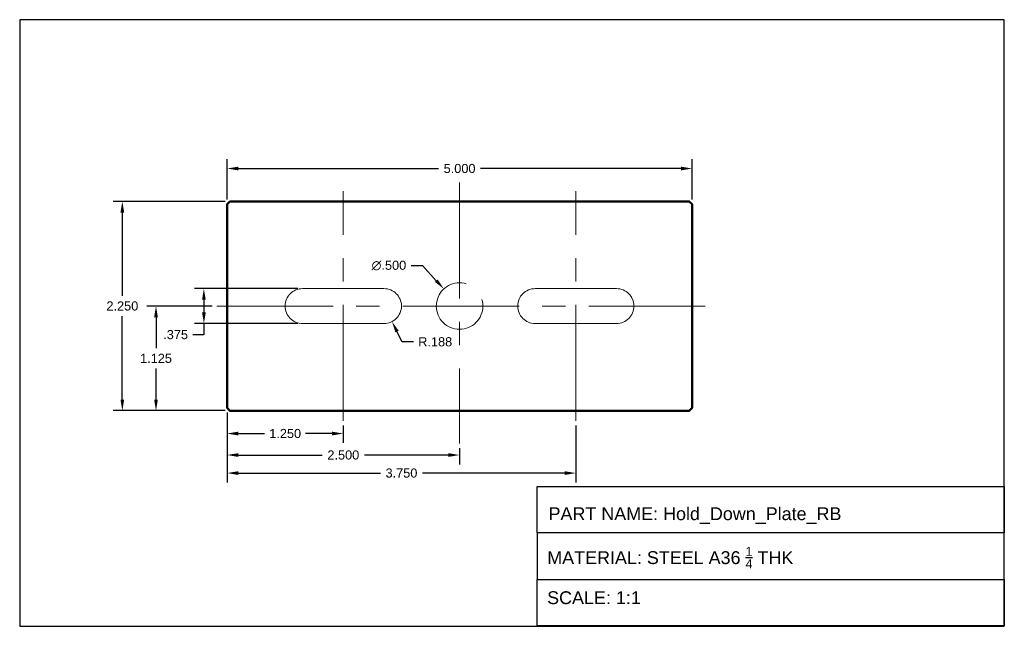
# Model space of a CAD drawing. Header units: inches. Extents: x 20.3 to 30.9, y 10.4 to 17.
import ezdxf

# ---------------------------------------------------------------- set-up
doc = ezdxf.new("R2010")
doc.units = ezdxf.units.IN
doc.header["$MEASUREMENT"] = 0
doc.linetypes.add('CENTER', pattern=[2, 1.25, -0.25, 0.25, -0.25])
doc.layers.add('BORDER', color=7, linetype='Continuous')
doc.layers.add('DIMENSIONS', color=7, linetype='Continuous')
doc.layers.add('CENTER', color=7, linetype='CENTER', lineweight=18)
doc.layers.add('OBJECT', color=7, linetype='Continuous', lineweight=50)
doc.styles.get("Standard").update_dxf_attribs({"font": 'arial.ttf'})
doc.styles.add('textstyle1', font='arial.ttf', dxfattribs={"height": 0.138})
doc.dimstyles.new('dimstyle1', dxfattribs={"dimtxt": 0.098, "dimasz": 0.12, "dimexe": 0.1, "dimexo": 0.05, "dimgap": 0.06, "dimtad": 0, "dimtih": 1, "dimtoh": 1, "dimdec": 3, "dimzin": 7, "dimdsep": 46, "dimtxsty": 'Standard', "dimcen": 0, "dimclrd": 256, "dimclre": 256, "dimclrt": 7, "dimadec": 0, "dimazin": 2, "dimtp": 0.1, "dimtm": 0.1, "dimtfac": 0.71, "dimtdec": 3, "dimtofl": 0, "dimtmove": 0, "dimatfit": 3, "dimfxl": 1, "dimtolj": 1, "dimtzin": 7, "dimlwd": -1, "dimlwe": -1, "dimarcsym": 1})
doc.dimstyles.new('dimstyle1$0', dxfattribs={"dimtxt": 0.098, "dimasz": 0.12, "dimexe": 0.1, "dimexo": 0.05, "dimgap": 0.06, "dimtad": 0, "dimtih": 1, "dimtoh": 1, "dimdec": 3, "dimzin": 7, "dimdsep": 46, "dimtxsty": 'Standard', "dimcen": 0, "dimclrd": 256, "dimclre": 256, "dimclrt": 7, "dimadec": 0, "dimazin": 2, "dimtp": 0.1, "dimtm": 0.1, "dimtfac": 0.71, "dimtdec": 3, "dimtofl": 0, "dimtmove": 0, "dimatfit": 3, "dimfxl": 1, "dimtolj": 1, "dimtzin": 7, "dimlwd": -1, "dimlwe": -1, "dimarcsym": 1})
doc.dimstyles.new('dimstyle1$3', dxfattribs={"dimtxt": 0.098, "dimasz": 0.12, "dimexe": 0.1, "dimexo": 0.05, "dimgap": 0.06, "dimtad": 0, "dimtih": 1, "dimtoh": 1, "dimdec": 3, "dimzin": 7, "dimdsep": 46, "dimtxsty": 'Standard', "dimcen": 0, "dimclrd": 256, "dimclre": 256, "dimclrt": 7, "dimadec": 0, "dimazin": 2, "dimtp": 0.1, "dimtm": 0.1, "dimtfac": 0.71, "dimtdec": 3, "dimtofl": 0, "dimtmove": 0, "dimatfit": 3, "dimfxl": 1, "dimtolj": 1, "dimtzin": 7, "dimlwd": -1, "dimlwe": -1, "dimarcsym": 1})

# ---------------------------------------------------------------- blocks, each defined once
blk = doc.blocks.new('*D5')
at = {"layer": 'Defpoints', "color": 0, "transparency": 16777216}
for p in [(22.532, 12.777), (23.782, 12.637), (23.782, 12.501)]:
    blk.add_point(p, dxfattribs=at)
at = {"layer": 'DIMENSIONS', "linetype": 'ByBlock', "transparency": 16777216}
for p, q in [((22.532, 12.727), (22.532, 12.401)), ((22.652, 12.501), (22.936, 12.501)), ((23.662, 12.501), (23.377, 12.501)), ((23.782, 12.587), (23.782, 12.401))]:
    blk.add_line(p, q, dxfattribs=at)
at = {"layer": 'DIMENSIONS', "transparency": 16777216}
for points in [[(22.652, 12.521), (22.652, 12.481), (22.532, 12.501)], [(23.662, 12.521), (23.662, 12.481), (23.782, 12.501)]]:
    blk.add_solid(points, dxfattribs=at)
at = {"layer": 'DIMENSIONS', "color": 7, "transparency": 16777216, "insert": (23.157, 12.501), "char_height": 0.098, "attachment_point": 5}
blk.add_mtext('\\A1;1.250', dxfattribs=at)
blk = doc.blocks.new('*D6')
at = {"layer": 'Defpoints', "color": 0, "transparency": 16777216}
for p in [(22.532, 12.777), (25.032, 12.395), (25.032, 12.27)]:
    blk.add_point(p, dxfattribs=at)
at = {"layer": 'DIMENSIONS', "linetype": 'ByBlock', "transparency": 16777216}
for p, q in [((22.532, 12.727), (22.532, 12.17)), ((25.032, 12.345), (25.032, 12.17)), ((22.652, 12.27), (23.556, 12.27)), ((24.912, 12.27), (24.008, 12.27))]:
    blk.add_line(p, q, dxfattribs=at)
at = {"layer": 'DIMENSIONS', "transparency": 16777216}
for points in [[(22.652, 12.29), (22.652, 12.25), (22.532, 12.27)], [(24.912, 12.29), (24.912, 12.25), (25.032, 12.27)]]:
    blk.add_solid(points, dxfattribs=at)
at = {"layer": 'DIMENSIONS', "color": 7, "transparency": 16777216, "insert": (23.782, 12.27), "char_height": 0.098, "attachment_point": 5}
blk.add_mtext('\\A1;2.500', dxfattribs=at)
blk = doc.blocks.new('*D7')
at = {"layer": 'Defpoints', "color": 0, "transparency": 16777216}
for p in [(22.532, 12.777), (26.282, 12.637), (26.282, 12.076)]:
    blk.add_point(p, dxfattribs=at)
at = {"layer": 'DIMENSIONS', "linetype": 'ByBlock', "transparency": 16777216}
for p, q in [((22.532, 12.727), (22.532, 11.976)), ((26.282, 12.587), (26.282, 11.976)), ((22.652, 12.076), (24.182, 12.076)), ((26.162, 12.076), (24.632, 12.076))]:
    blk.add_line(p, q, dxfattribs=at)
at = {"layer": 'DIMENSIONS', "transparency": 16777216}
for points in [[(22.652, 12.096), (22.652, 12.056), (22.532, 12.076)], [(26.162, 12.096), (26.162, 12.056), (26.282, 12.076)]]:
    blk.add_solid(points, dxfattribs=at)
at = {"layer": 'DIMENSIONS', "color": 7, "transparency": 16777216, "insert": (24.407, 12.076), "char_height": 0.098, "attachment_point": 5}
blk.add_mtext('\\A1;3.750', dxfattribs=at)
blk = doc.blocks.new('*D8')
at = {"layer": 'Defpoints', "color": 0, "transparency": 16777216}
for p in [(27.532, 15.35), (22.532, 14.967), (27.532, 14.967)]:
    blk.add_point(p, dxfattribs=at)
at = {"layer": 'DIMENSIONS', "linetype": 'ByBlock', "transparency": 16777216}
for p, q in [((22.532, 15.017), (22.532, 15.45)), ((27.532, 15.017), (27.532, 15.45)), ((22.652, 15.35), (24.807, 15.35)), ((27.412, 15.35), (25.257, 15.35))]:
    blk.add_line(p, q, dxfattribs=at)
at = {"layer": 'DIMENSIONS', "transparency": 16777216}
for points in [[(22.652, 15.37), (22.652, 15.33), (22.532, 15.35)], [(27.412, 15.37), (27.412, 15.33), (27.532, 15.35)]]:
    blk.add_solid(points, dxfattribs=at)
at = {"layer": 'DIMENSIONS', "color": 7, "transparency": 16777216, "insert": (25.032, 15.35), "char_height": 0.098, "attachment_point": 5}
blk.add_mtext('\\A1;5.000', dxfattribs=at)
blk = doc.blocks.new('*D9')
at = {"layer": 'Defpoints', "color": 0, "transparency": 16777216}
for p in [(23.344, 14.059), (22.283, 13.684), (23.344, 13.684)]:
    blk.add_point(p, dxfattribs=at)
at = {"layer": 'DIMENSIONS', "linetype": 'ByBlock', "transparency": 16777216}
for p, q in [((23.294, 14.059), (22.183, 14.059)), ((22.283, 13.939), (22.283, 13.804)), ((23.294, 13.684), (22.183, 13.684)), ((22.283, 13.684), (22.283, 13.564)), ((22.283, 13.564), (22.163, 13.564))]:
    blk.add_line(p, q, dxfattribs=at)
at = {"layer": 'DIMENSIONS', "transparency": 16777216}
for points in [[(22.263, 13.939), (22.303, 13.939), (22.283, 14.059)], [(22.263, 13.804), (22.303, 13.804), (22.283, 13.684)]]:
    blk.add_solid(points, dxfattribs=at)
at = {"layer": 'DIMENSIONS', "color": 7, "transparency": 16777216, "insert": (21.979, 13.564), "char_height": 0.098, "attachment_point": 5}
blk.add_mtext('\\A1;.375', dxfattribs=at)
blk = doc.blocks.new('*D10')
at = {"layer": 'Defpoints', "color": 0, "transparency": 16777216}
for p in [(22.562, 14.997), (21.406, 12.747), (22.562, 12.747)]:
    blk.add_point(p, dxfattribs=at)
at = {"layer": 'DIMENSIONS', "linetype": 'ByBlock', "transparency": 16777216}
for p, q in [((22.512, 14.997), (21.306, 14.997)), ((21.406, 14.877), (21.406, 13.982)), ((21.406, 12.867), (21.406, 13.762)), ((22.512, 12.747), (21.306, 12.747))]:
    blk.add_line(p, q, dxfattribs=at)
at = {"layer": 'DIMENSIONS', "transparency": 16777216}
for points in [[(21.386, 14.877), (21.426, 14.877), (21.406, 14.997)], [(21.386, 12.867), (21.426, 12.867), (21.406, 12.747)]]:
    blk.add_solid(points, dxfattribs=at)
at = {"layer": 'DIMENSIONS', "color": 7, "transparency": 16777216, "insert": (21.406, 13.872), "char_height": 0.098, "attachment_point": 5}
blk.add_mtext('\\A1;2.250', dxfattribs=at)
blk = doc.blocks.new('*D11')
at = {"layer": 'Defpoints', "color": 0, "transparency": 16777216}
for p in [(24.863, 14.056), (25.201, 13.687)]:
    blk.add_point(p, dxfattribs=at)
at = {"layer": 'DIMENSIONS', "linetype": 'ByBlock', "transparency": 16777216}
for p, q in [((24.512, 14.307), (24.632, 14.307)), ((24.632, 14.307), (24.782, 14.144))]:
    blk.add_line(p, q, dxfattribs=at)
at = {"layer": 'DIMENSIONS', "transparency": 16777216}
blk.add_solid([(24.796, 14.158), (24.767, 14.131), (24.863, 14.056)], dxfattribs=at)
at = {"layer": 'DIMENSIONS', "color": 7, "transparency": 16777216, "insert": (24.272, 14.307), "char_height": 0.098, "attachment_point": 5}
blk.add_mtext('\\A1;∅.500', dxfattribs=at)
blk = doc.blocks.new('*D12')
at = {"layer": 'Defpoints', "color": 0, "transparency": 16777216}
for p in [(24.219, 13.872), (24.305, 13.705)]:
    blk.add_point(p, dxfattribs=at)
at = {"layer": 'DIMENSIONS', "linetype": 'ByBlock', "transparency": 16777216}
for p, q in [((24.416, 13.487), (24.359, 13.598)), ((24.536, 13.487), (24.416, 13.487))]:
    blk.add_line(p, q, dxfattribs=at)
at = {"layer": 'DIMENSIONS', "transparency": 16777216}
blk.add_solid([(24.377, 13.607), (24.342, 13.589), (24.305, 13.705)], dxfattribs=at)
at = {"layer": 'DIMENSIONS', "color": 7, "transparency": 16777216, "insert": (24.77, 13.487), "char_height": 0.098, "attachment_point": 5}
blk.add_mtext('\\A1;R.188', dxfattribs=at)
blk = doc.blocks.new('*D14')
at = {"layer": 'Defpoints', "color": 0, "transparency": 16777216}
for p in [(22.422, 13.872), (21.768, 12.747), (22.562, 12.747)]:
    blk.add_point(p, dxfattribs=at)
at = {"layer": 'DIMENSIONS', "linetype": 'ByBlock', "transparency": 16777216}
for p, q in [((22.372, 13.872), (21.668, 13.872)), ((21.768, 13.752), (21.768, 13.419)), ((21.768, 12.867), (21.768, 13.199)), ((22.512, 12.747), (21.668, 12.747))]:
    blk.add_line(p, q, dxfattribs=at)
at = {"layer": 'DIMENSIONS', "transparency": 16777216}
for points in [[(21.748, 13.752), (21.788, 13.752), (21.768, 13.872)], [(21.748, 12.867), (21.788, 12.867), (21.768, 12.747)]]:
    blk.add_solid(points, dxfattribs=at)
at = {"layer": 'DIMENSIONS', "color": 7, "transparency": 16777216, "insert": (21.768, 13.309), "char_height": 0.098, "attachment_point": 5}
blk.add_mtext('\\A1;1.125', dxfattribs=at)

msp = doc.modelspace()

# ---------------------------------------------------------------- linework, layer by layer
at = {"layer": 'BORDER'}
for points in [[(20.3024, 10.4288), (30.8889, 10.4288), (30.8889, 16.9501), (20.3024, 16.9501)], [(30.8889, 11.4326), (25.8648, 11.4326), (25.8648, 11.9326), (30.8889, 11.9326)], [(30.8889, 11.4326), (25.8648, 11.4326), (25.8648, 10.9326), (30.8889, 10.9326)], [(30.8889, 10.4326), (25.8648, 10.4326), (25.8648, 10.9326), (30.8889, 10.9326)]]:
    msp.add_lwpolyline(points, close=True, dxfattribs=at)
at = {"layer": 'CENTER'}
for p, q in [((25.0318, 15.2014), (25.0318, 12.3947)), ((23.7818, 12.6365), (23.7818, 15.1065)), ((26.2818, 12.6365), (26.2818, 15.1065)), ((22.4218, 13.8715), (27.9071, 13.8715))]:
    msp.add_line(p, q, dxfattribs=at)
for points in [[(24.2193, 14.059), (23.3443, 14.059)], [(25.8443, 14.059), (26.7193, 14.059)], [(23.3443, 13.684), (24.2193, 13.684)], [(26.7193, 13.684), (25.8443, 13.684)]]:
    msp.add_lwpolyline(points, dxfattribs=at)
msp.add_circle((25.0318, 13.8715), 0.25, dxfattribs=at)
for centre, start, end in [((23.3443, 13.8715), 90, 270), ((24.2193, 13.8715), 270, 90), ((25.8443, 13.8715), 90, 270), ((26.7193, 13.8715), 270, 90)]:
    msp.add_arc(centre, 0.1875, start, end, dxfattribs=at)
at = {"layer": 'OBJECT'}
msp.add_lwpolyline([(22.5618, 14.9965), (27.5018, 14.9965), (27.5318, 14.9665), (27.5318, 12.7765), (27.5018, 12.7465), (22.5618, 12.7465), (22.5318, 12.7765), (22.5318, 14.9665)], close=True, dxfattribs=at)

# ---------------------------------------------------------------- texts
at = {"layer": 'BORDER', "char_height": 0.138, "attachment_point": 1, "style": 'textstyle1'}
for s, insert in [('PART NAME: Hold_Down_Plate_RB', (25.9883, 11.7081)), ('\\A1; MATERIAL: STEEL A36 {\\H0.7x;\\S1/4;} THK', (25.9209, 11.283)), ('SCALE: 1:1', (25.9733, 10.8054))]:
    msp.add_mtext_dynamic_manual_height_columns(s, width=5, gutter_width=0.69, heights=[0], dxfattribs=dict(at, insert=insert))

# ---------------------------------------------------------------- dimensions: what is measured, and where the dimension line sits
at = {"layer": 'DIMENSIONS'}
dim = msp.add_linear_dim(base=(27.5318, 15.3504), p1=(22.5318, 14.9665), p2=(27.5318, 14.9665), dimstyle='dimstyle1$0', dxfattribs=at)
dim.commit()
dim.dimension.update_dxf_attribs({"geometry": '*D8', "text_midpoint": (25.0318, 15.3504)})
for base, p1, p2, angle, picture, middle in [((21.4063, 12.7465), (22.5618, 14.9965), (22.5618, 12.7465), 90, '*D10', (21.4063, 13.8715)), ((21.768, 12.7465), (22.4218, 13.8715), (22.5618, 12.7465), 90, '*D14', (21.768, 13.309)), ((23.7818, 12.5011), (22.5318, 12.7765), (23.7818, 12.6365), 0, '*D5', (23.1568, 12.5011)), ((25.0318, 12.2703), (22.5318, 12.7765), (25.0318, 12.3947), 0, '*D6', (23.7818, 12.2703)), ((26.2818, 12.076), (22.5318, 12.7765), (26.2818, 12.6365), 0, '*D7', (24.4068, 12.076))]:
    dim = msp.add_linear_dim(base=base, p1=p1, p2=p2, angle=angle, dimstyle='dimstyle1$0', dxfattribs=at)
    dim.commit()
    dim.dimension.update_dxf_attribs({"geometry": picture, "text_midpoint": middle, "dimtype": 160})
dim = msp.add_diameter_dim_2p(p1=(25.2008, 13.6873), p2=(24.8629, 14.0558), dimstyle='dimstyle1$3', override={"dimpost": ''}, dxfattribs=at)
dim.commit()
dim.dimension.update_dxf_attribs({"geometry": '*D11', "text_midpoint": (24.2718, 14.3072), "dimtype": 163})
dim = msp.add_linear_dim(base=(22.2833, 13.684), p1=(23.3443, 14.059), p2=(23.3443, 13.684), angle=90, dimstyle='dimstyle1$0', override={"dimpost": ''}, dxfattribs=at)
dim.commit()
dim.dimension.update_dxf_attribs({"geometry": '*D9', "text_midpoint": (21.979, 13.564)})
dim = msp.add_radius_dim(center=(24.219349, 13.871548), mpoint=(24.304807, 13.704655), dimstyle='dimstyle1', dxfattribs=at)
dim.commit()
dim.dimension.update_dxf_attribs({"geometry": '*D12', "text_midpoint": (24.770277, 13.487498), "dimtype": 164})

doc.saveas('drawing.dxf')
